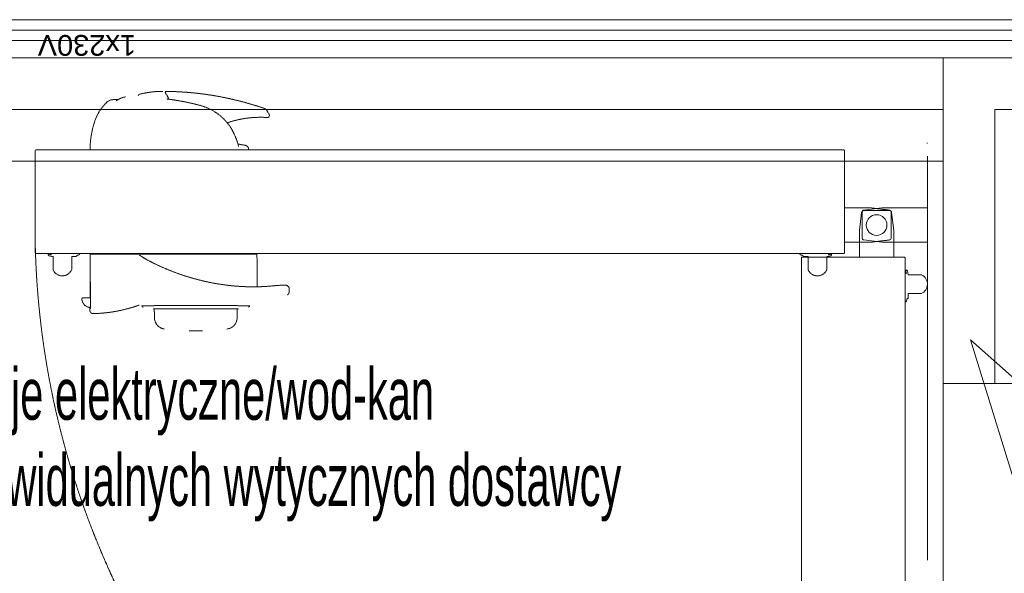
# Model space of a CAD drawing. Header units: centimetres. Extents: x -9388 to 91680, y -1419244 to 50347.
# Tile 101 of 183: x 43919 to 44868, y -709282 to -708748. Entities that reach past the tile are written whole.
import ezdxf

# ---------------------------------------------------------------- set-up
doc = ezdxf.new("R2010")
doc.units = ezdxf.units.CM
doc.linetypes.add('DASHED', pattern=[0.75, 0.5, -0.25])
doc.layers.add('! Strefy Powierzchnie', color=7, linetype='Continuous')
for name, color, linetype, lineweight in [('! Wiata poddystrybutorowa_Nr_pióra__150', 7, 'Continuous', 25), ('Q_podkład', 8, 'Continuous', 9), ('Q_strzałki', 3, 'Continuous', 13), ('Strefy_Nr_pióra__1', 7, 'Continuous', 13), ('Wnętrze - umeblowanie_Nr_pióra__101', 7, 'Continuous', 5), ('Ściany wewnętrzne_Nr_pióra__1', 7, 'Continuous', 13), ('Ściany wewnętrzne_Nr_pióra__41', 7, 'Continuous', 15)]:
    doc.layers.add(name, color=color, linetype=linetype, lineweight=lineweight)
doc.styles.add('GENERATED_STYLE_3', font='calibri.ttf')
doc.styles.add('GENERATED_STYLE_4', font='ARIALN.TTF')

# ---------------------------------------------------------------- blocks, each defined once
blk = doc.blocks.new('PAB.01_RZUT PRZYZIEMIA')
at = {"layer": '! Strefy Powierzchnie', "color": 8, "linetype": 'Continuous', "lineweight": 0, "flags": 128}
blk.add_lwpolyline([(43709, -710284.28), (44809, -710284.28), (44809, -708884.28), (43709, -708884.28)], close=True, dxfattribs=at)
at = {"layer": 'Wnętrze - umeblowanie_Nr_pióra__101', "color": 8, "linetype": 'DASHED'}
for p, q in [((44059.14, -708817.55), (44060.01, -708819.05)), ((44059.14, -708817.55), (44060.01, -708819.05)), ((44060.01, -708819.05), (44063.11, -708824.42)), ((44060.01, -708819.05), (44063.11, -708824.42)), ((44009.55, -708824.78), (44013.76, -708824.78)), ((44009.55, -708824.78), (44013.76, -708824.78)), ((44157.22, -708835.15), (44159.44, -708838.99)), ((44157.22, -708835.15), (44159.44, -708838.99)), ((44129.36, -708867.61), (44136.33, -708868.84)), ((44129.36, -708867.61), (44136.33, -708868.84)), ((43986.8, -708873.08), (44139.8, -708873.08)), ((43986.8, -708873.08), (44139.8, -708873.08)), ((43991.8, -708873.28), (43991.81, -708873.08)), ((43991.8, -708873.28), (43991.81, -708873.08)), ((43991.8, -708873.28), (44136.1, -708873.28)), ((43991.8, -708873.28), (44136.1, -708873.28)), ((44136.1, -708873.28), (44135.99, -708873.08)), ((44136.1, -708873.28), (44135.99, -708873.08)), ((44139.8, -708873.08), (44139.53, -708871.88)), ((44139.8, -708873.08), (44139.53, -708871.88)), ((43986.8, -709015.28), (43986.8, -708973.78)), ((43986.8, -708973.78), (44147.7, -708973.78)), ((43986.8, -709015.28), (43986.8, -708973.78)), ((43986.8, -708973.78), (44147.7, -708973.78)), ((43986.94, -708973.78), (43987.21, -709025.33)), ((43986.94, -708973.78), (43987.21, -709025.33)), ((44147.7, -708973.78), (44147.98, -709005.34)), ((44147.7, -708973.78), (44147.98, -709005.34)), ((44035.41, -708975.54), (44034.21, -708974.88)), ((44035.41, -708975.54), (44034.21, -708974.88)), ((44036.59, -708976.22), (44035.41, -708975.54)), ((44036.59, -708976.22), (44035.41, -708975.54)), ((44038.12, -708977.13), (44036.59, -708976.22)), ((44038.12, -708977.13), (44036.59, -708976.22)), ((44039.62, -708978.04), (44038.12, -708977.13)), ((44039.62, -708978.04), (44038.12, -708977.13)), ((44039.62, -708978.04), (44041.39, -708979.1)), ((44039.62, -708978.04), (44041.39, -708979.1)), ((44041.39, -708979.1), (44041.57, -708979.2)), ((44041.39, -708979.1), (44041.57, -708979.2)), ((44041.57, -708979.2), (44042.15, -708979.54)), ((44041.57, -708979.2), (44042.15, -708979.54)), ((44042.15, -708979.54), (44042.54, -708979.75)), ((44042.15, -708979.54), (44042.54, -708979.75)), ((44042.54, -708979.75), (44044.36, -708980.7)), ((44042.54, -708979.75), (44044.36, -708980.7)), ((44044.36, -708980.7), (44047.07, -708982.08)), ((44044.36, -708980.7), (44047.07, -708982.08)), ((44047.07, -708982.08), (44049.8, -708983.42)), ((44047.07, -708982.08), (44049.8, -708983.42)), ((44049.8, -708983.42), (44052.54, -708984.72)), ((44049.8, -708983.42), (44052.54, -708984.72)), ((44052.54, -708984.72), (44055.28, -708985.97)), ((44052.54, -708984.72), (44055.28, -708985.97)), ((44055.28, -708985.97), (44058.04, -708987.19)), ((44055.28, -708985.97), (44058.04, -708987.19)), ((44058.04, -708987.19), (44060.82, -708988.37)), ((44058.04, -708987.19), (44060.82, -708988.37)), ((44060.82, -708988.37), (44063.6, -708989.51)), ((44060.82, -708988.37), (44063.6, -708989.51)), ((44063.6, -708989.51), (44066.39, -708990.61)), ((44063.6, -708989.51), (44066.39, -708990.61)), ((44066.39, -708990.61), (44069.2, -708991.68)), ((44066.39, -708990.61), (44069.2, -708991.68)), ((44069.2, -708991.68), (44072.01, -708992.7)), ((44069.2, -708991.68), (44072.01, -708992.7)), ((44072.01, -708992.7), (44074.84, -708993.69)), ((44072.01, -708992.7), (44074.84, -708993.69)), ((44074.84, -708993.69), (44077.67, -708994.63)), ((44074.84, -708993.69), (44077.67, -708994.63)), ((44077.67, -708994.63), (44080.51, -708995.53)), ((44077.67, -708994.63), (44080.51, -708995.53)), ((44080.51, -708995.53), (44083.35, -708996.4)), ((44080.51, -708995.53), (44083.35, -708996.4)), ((44083.35, -708996.4), (44086.2, -708997.22)), ((44083.35, -708996.4), (44086.2, -708997.22)), ((44086.2, -708997.22), (44089.06, -708998.01)), ((44086.2, -708997.22), (44089.06, -708998.01)), ((44089.06, -708998.01), (44091.92, -708998.76)), ((44089.06, -708998.01), (44091.92, -708998.76)), ((44091.92, -708998.76), (44094.79, -708999.46)), ((44091.92, -708998.76), (44094.79, -708999.46)), ((44094.79, -708999.46), (44097.65, -709000.13)), ((44094.79, -708999.46), (44097.65, -709000.13)), ((44097.65, -709000.13), (44100.52, -709000.76)), ((44097.65, -709000.13), (44100.52, -709000.76)), ((44100.52, -709000.76), (44103.39, -709001.34)), ((44100.52, -709000.76), (44103.39, -709001.34)), ((44103.39, -709001.34), (44106.25, -709001.89)), ((44103.39, -709001.34), (44106.25, -709001.89)), ((44106.25, -709001.89), (44109.1, -709002.39)), ((44106.25, -709001.89), (44109.1, -709002.39)), ((44109.1, -709002.39), (44111.97, -709002.86)), ((44109.1, -709002.39), (44111.97, -709002.86)), ((44111.97, -709002.86), (44114.83, -709003.29)), ((44111.97, -709002.86), (44114.83, -709003.29)), ((44114.83, -709003.29), (44117.68, -709003.67)), ((44114.83, -709003.29), (44117.68, -709003.67)), ((44117.68, -709003.67), (44120.54, -709004.02)), ((44117.68, -709003.67), (44120.54, -709004.02)), ((44120.54, -709004.02), (44123.39, -709004.33)), ((44120.54, -709004.02), (44123.39, -709004.33)), ((44123.39, -709004.33), (44126.23, -709004.6)), ((44123.39, -709004.33), (44126.23, -709004.6)), ((44126.23, -709004.6), (44129.08, -709004.82)), ((44126.23, -709004.6), (44129.08, -709004.82)), ((44129.08, -709004.82), (44131.92, -709005.01)), ((44129.08, -709004.82), (44131.92, -709005.01)), ((44131.92, -709005.01), (44134.76, -709005.16)), ((44131.92, -709005.01), (44134.76, -709005.16)), ((44134.76, -709005.16), (44137.6, -709005.27)), ((44134.76, -709005.16), (44137.6, -709005.27)), ((44137.6, -709005.27), (44140.43, -709005.35)), ((44137.6, -709005.27), (44140.43, -709005.35)), ((44140.43, -709005.35), (44143.26, -709005.38)), ((44140.43, -709005.35), (44143.26, -709005.38)), ((44143.26, -709005.38), (44146.08, -709005.37)), ((44143.26, -709005.38), (44146.08, -709005.37)), ((44146.08, -709005.37), (44148.89, -709005.32)), ((44146.08, -709005.37), (44148.89, -709005.32)), ((44148.89, -709005.32), (44151.69, -709005.23)), ((44148.89, -709005.32), (44151.69, -709005.23)), ((44151.69, -709005.23), (44154.49, -709005.11)), ((44151.69, -709005.23), (44154.49, -709005.11)), ((44154.49, -709005.11), (44157.27, -709004.94)), ((44154.49, -709005.11), (44157.27, -709004.94)), ((44157.27, -709004.94), (44160.05, -709004.74)), ((44157.27, -709004.94), (44160.05, -709004.74)), ((44160.05, -709004.74), (44162.82, -709004.49)), ((44160.05, -709004.74), (44162.82, -709004.49)), ((44162.82, -709004.49), (44163.07, -709004.47)), ((44162.82, -709004.49), (44163.07, -709004.47)), ((44163.07, -709004.47), (44163.93, -709004.39)), ((44163.07, -709004.47), (44163.93, -709004.39)), ((44163.93, -709004.39), (44164.86, -709004.3)), ((44163.93, -709004.39), (44164.86, -709004.3)), ((44164.86, -709004.3), (44165.77, -709004.22)), ((44164.86, -709004.3), (44165.77, -709004.22)), ((44165.77, -709004.22), (44166.64, -709004.14)), ((44165.77, -709004.22), (44166.64, -709004.14)), ((44166.64, -709004.14), (44167.49, -709004.07)), ((44166.64, -709004.14), (44167.49, -709004.07)), ((44167.49, -709004.07), (44168.32, -709004.01)), ((44167.49, -709004.07), (44168.32, -709004.01)), ((44168.32, -709004.01), (44169.11, -709003.95)), ((44168.32, -709004.01), (44169.11, -709003.95)), ((44169.11, -709003.95), (44169.88, -709003.9)), ((44169.11, -709003.95), (44169.88, -709003.9)), ((44169.88, -709003.9), (44170.61, -709003.85)), ((44169.88, -709003.9), (44170.61, -709003.85)), ((44170.61, -709003.85), (44171.31, -709003.82)), ((44170.61, -709003.85), (44171.31, -709003.82)), ((44171.31, -709003.82), (44171.97, -709003.79)), ((44171.31, -709003.82), (44171.97, -709003.79)), ((44171.97, -709003.79), (44172.59, -709003.77)), ((44171.97, -709003.79), (44172.59, -709003.77)), ((44172.59, -709003.77), (44173.17, -709003.75)), ((44172.59, -709003.77), (44173.17, -709003.75)), ((44173.17, -709003.75), (44173.72, -709003.75)), ((44173.17, -709003.75), (44173.72, -709003.75)), ((44173.72, -709003.75), (44174.23, -709003.75)), ((44173.72, -709003.75), (44174.23, -709003.75)), ((44174.23, -709003.75), (44174.7, -709003.77)), ((44174.23, -709003.75), (44174.7, -709003.77)), ((44174.7, -709003.77), (44175.14, -709003.79)), ((44174.7, -709003.77), (44175.14, -709003.79)), ((44175.14, -709003.79), (44175.55, -709003.83)), ((44175.14, -709003.79), (44175.55, -709003.83)), ((44175.55, -709003.83), (44175.94, -709003.88)), ((44175.55, -709003.83), (44175.94, -709003.88)), ((44175.94, -709003.88), (44176.3, -709003.95)), ((44175.94, -709003.88), (44176.3, -709003.95)), ((44176.3, -709003.95), (44176.62, -709004.04)), ((44176.3, -709003.95), (44176.62, -709004.04)), ((44176.62, -709004.04), (44176.84, -709004.14)), ((44176.62, -709004.04), (44176.84, -709004.14)), ((44176.84, -709004.14), (44177.03, -709004.24)), ((44176.84, -709004.14), (44177.03, -709004.24)), ((44177.03, -709004.24), (44177.19, -709004.37)), ((44177.03, -709004.24), (44177.19, -709004.37)), ((44177.19, -709004.37), (44177.25, -709004.42)), ((44177.19, -709004.37), (44177.25, -709004.42)), ((44177.25, -709004.42), (44177.45, -709004.65)), ((44177.25, -709004.42), (44177.45, -709004.65)), ((44177.45, -709004.65), (44177.69, -709004.92)), ((44177.45, -709004.65), (44177.69, -709004.92)), ((44177.69, -709004.92), (44177.89, -709005.16)), ((44177.69, -709004.92), (44177.89, -709005.16)), ((44177.89, -709005.16), (44178.06, -709005.35)), ((44177.89, -709005.16), (44178.06, -709005.35)), ((44178.06, -709005.35), (44178.2, -709005.52)), ((44178.06, -709005.35), (44178.2, -709005.52)), ((44178.2, -709005.52), (44178.31, -709005.64)), ((44178.2, -709005.52), (44178.31, -709005.64)), ((44178.31, -709005.64), (44178.39, -709005.73)), ((44178.31, -709005.64), (44178.39, -709005.73)), ((44178.39, -709005.73), (44178.44, -709005.78)), ((44178.39, -709005.73), (44178.44, -709005.78)), ((44178.44, -709005.78), (44178.45, -709005.8)), ((44178.44, -709005.78), (44178.45, -709005.8)), ((44178.7, -709006.46), (44178.7, -709010.45)), ((44178.7, -709006.46), (44178.7, -709010.45)), ((43979.95, -709015.88), (43987.16, -709015.88)), ((43979.95, -709015.88), (43987.16, -709015.88)), ((43986.8, -709015.28), (43987.16, -709015.28)), ((43986.8, -709015.28), (43987.16, -709015.28)), ((43986.66, -709026.28), (43987.16, -709026.28)), ((43986.68, -709028.27), (43986.66, -709026.28)), ((43986.66, -709026.28), (43987.16, -709026.28)), ((43986.68, -709028.27), (43986.66, -709026.28)), ((43987.16, -709026.28), (43987.18, -709026.22)), ((43987.16, -709026.28), (43987.18, -709026.22)), ((43987.18, -709026.22), (43987.2, -709026.06)), ((43987.18, -709026.22), (43987.2, -709026.06)), ((43987.2, -709026.06), (43987.21, -709025.81)), ((43987.2, -709026.06), (43987.21, -709025.81)), ((43987.21, -709025.5), (43987.21, -709025.33)), ((43987.21, -709025.5), (43987.21, -709025.33)), ((43987.21, -709025.81), (43987.21, -709025.5)), ((43987.21, -709025.81), (43987.21, -709025.5)), ((44036.54, -709023.76), (44036.46, -709023.76)), ((44036.54, -709023.76), (44036.46, -709023.76)), ((44036.78, -709023.75), (44036.54, -709023.76)), ((44036.78, -709023.75), (44036.54, -709023.76)), ((44037.18, -709023.75), (44036.78, -709023.75)), ((44037.18, -709023.75), (44036.78, -709023.75)), ((44036.9, -709023.97), (44036.9, -709023.75)), ((44036.9, -709023.97), (44036.9, -709023.75)), ((44037.75, -709023.74), (44037.18, -709023.75)), ((44037.75, -709023.74), (44037.18, -709023.75)), ((44038.48, -709023.72), (44037.75, -709023.74)), ((44038.48, -709023.72), (44037.75, -709023.74)), ((44039.37, -709023.71), (44038.48, -709023.72)), ((44039.37, -709023.71), (44038.48, -709023.72)), ((44040.42, -709023.69), (44039.37, -709023.71)), ((44040.42, -709023.69), (44039.37, -709023.71)), ((44041.61, -709023.67), (44040.42, -709023.69)), ((44041.61, -709023.67), (44040.42, -709023.69)), ((44042.95, -709023.64), (44041.61, -709023.67)), ((44042.95, -709023.64), (44041.61, -709023.67)), ((44044.44, -709023.62), (44042.95, -709023.64)), ((44044.44, -709023.62), (44042.95, -709023.64)), ((44046.08, -709023.59), (44044.44, -709023.62)), ((44046.08, -709023.59), (44044.44, -709023.62)), ((44047.84, -709023.57), (44046.08, -709023.59)), ((44047.84, -709023.57), (44046.08, -709023.59)), ((44129.7, -709026.53), (44047.7, -709026.53)), ((44129.7, -709026.53), (44047.7, -709026.53)), ((44049.74, -709023.54), (44047.84, -709023.57)), ((44049.74, -709023.54), (44047.84, -709023.57)), ((44048.87, -709035.35), (44048.72, -709026.53)), ((44048.87, -709035.35), (44048.72, -709026.53)), ((44051.75, -709023.51), (44049.74, -709023.54)), ((44051.75, -709023.51), (44049.74, -709023.54)), ((44053.74, -709023.49), (44051.75, -709023.51)), ((44053.74, -709023.49), (44051.75, -709023.51)), ((44055.84, -709023.46), (44053.74, -709023.49)), ((44055.84, -709023.46), (44053.74, -709023.49)), ((44058.02, -709023.44), (44055.84, -709023.46)), ((44058.02, -709023.44), (44055.84, -709023.46)), ((44060.29, -709023.41), (44058.02, -709023.44)), ((44060.29, -709023.41), (44058.02, -709023.44)), ((44062.8, -709023.39), (44060.29, -709023.41)), ((44062.8, -709023.39), (44060.29, -709023.41)), ((44065.39, -709023.36), (44062.8, -709023.39)), ((44065.39, -709023.36), (44062.8, -709023.39)), ((44068.06, -709023.34), (44065.39, -709023.36)), ((44068.06, -709023.34), (44065.39, -709023.36)), ((44070.79, -709023.32), (44068.06, -709023.34)), ((44070.79, -709023.32), (44068.06, -709023.34)), ((44073.58, -709023.31), (44070.79, -709023.32)), ((44073.58, -709023.31), (44070.79, -709023.32)), ((44076.4, -709023.29), (44073.58, -709023.31)), ((44076.4, -709023.29), (44073.58, -709023.31)), ((44079.27, -709023.28), (44076.4, -709023.29)), ((44079.27, -709023.28), (44076.4, -709023.29)), ((44082.17, -709023.27), (44079.27, -709023.28)), ((44082.17, -709023.27), (44079.27, -709023.28)), ((44085.1, -709023.27), (44082.17, -709023.27)), ((44085.1, -709023.27), (44082.17, -709023.27)), ((44088.04, -709023.27), (44085.1, -709023.27)), ((44088.04, -709023.27), (44085.1, -709023.27)), ((44090.98, -709023.27), (44088.04, -709023.27)), ((44090.98, -709023.27), (44088.04, -709023.27)), ((44093.9, -709023.27), (44090.98, -709023.27)), ((44093.9, -709023.27), (44090.98, -709023.27)), ((44096.8, -709023.28), (44093.9, -709023.27)), ((44096.8, -709023.28), (44093.9, -709023.27)), ((44099.69, -709023.29), (44096.8, -709023.28)), ((44099.69, -709023.29), (44096.8, -709023.28)), ((44102.55, -709023.3), (44099.69, -709023.29)), ((44102.55, -709023.3), (44099.69, -709023.29)), ((44105.37, -709023.32), (44102.55, -709023.3)), ((44105.37, -709023.32), (44102.55, -709023.3)), ((44108.13, -709023.33), (44105.37, -709023.32)), ((44108.13, -709023.33), (44105.37, -709023.32)), ((44110.81, -709023.35), (44108.13, -709023.33)), ((44110.81, -709023.35), (44108.13, -709023.33)), ((44113.43, -709023.38), (44110.81, -709023.35)), ((44113.43, -709023.38), (44110.81, -709023.35)), ((44115.98, -709023.4), (44113.43, -709023.38)), ((44115.98, -709023.4), (44113.43, -709023.38)), ((44118.44, -709023.43), (44115.98, -709023.4)), ((44118.44, -709023.43), (44115.98, -709023.4)), ((44120.82, -709023.45), (44118.44, -709023.43)), ((44120.82, -709023.45), (44118.44, -709023.43)), ((44123.08, -709023.48), (44120.82, -709023.45)), ((44123.08, -709023.48), (44120.82, -709023.45)), ((44125.24, -709023.51), (44123.08, -709023.48)), ((44125.24, -709023.51), (44123.08, -709023.48)), ((44127.27, -709023.53), (44125.24, -709023.51)), ((44127.27, -709023.53), (44125.24, -709023.51)), ((44129.19, -709023.56), (44127.27, -709023.53)), ((44129.19, -709023.56), (44127.27, -709023.53)), ((44128.69, -709026.53), (44128.54, -709035.35)), ((44128.69, -709026.53), (44128.54, -709035.35)), ((44130.98, -709023.59), (44129.19, -709023.56)), ((44130.98, -709023.59), (44129.19, -709023.56)), ((44132.64, -709023.61), (44130.98, -709023.59)), ((44132.64, -709023.61), (44130.98, -709023.59)), ((44134.16, -709023.64), (44132.64, -709023.61)), ((44134.16, -709023.64), (44132.64, -709023.61)), ((44135.54, -709023.66), (44134.16, -709023.64)), ((44135.54, -709023.66), (44134.16, -709023.64)), ((44136.76, -709023.68), (44135.54, -709023.66)), ((44136.76, -709023.68), (44135.54, -709023.66)), ((44137.83, -709023.7), (44136.76, -709023.68)), ((44137.83, -709023.7), (44136.76, -709023.68)), ((44138.75, -709023.72), (44137.83, -709023.7)), ((44138.75, -709023.72), (44137.83, -709023.7)), ((44139.52, -709023.73), (44138.75, -709023.72)), ((44139.52, -709023.73), (44138.75, -709023.72)), ((44140.12, -709023.74), (44139.52, -709023.73)), ((44140.12, -709023.74), (44139.52, -709023.73)), ((44140.56, -709023.75), (44140.12, -709023.74)), ((44140.56, -709023.75), (44140.12, -709023.74)), ((44140.5, -709023.75), (44140.5, -709023.97)), ((44140.5, -709023.75), (44140.5, -709023.97)), ((44140.83, -709023.76), (44140.56, -709023.75)), ((44140.83, -709023.76), (44140.56, -709023.75)), ((44140.94, -709023.76), (44140.83, -709023.76)), ((44140.94, -709023.76), (44140.83, -709023.76)), ((44140.95, -709023.76), (44140.94, -709023.76)), ((44140.95, -709023.76), (44140.94, -709023.76)), ((44082.25, -709047.7), (44095.16, -709047.7)), ((44082.25, -709047.7), (44095.16, -709047.7))]:
    blk.add_line(p, q, dxfattribs=at)
at = {"layer": 'Wnętrze - umeblowanie_Nr_pióra__101', "color": 8, "linetype": 'Continuous'}
for p, q in [((44794, -708866.77), (44793.5, -708866.77)), ((44794, -708879.27), (44794, -709269.26))]:
    blk.add_line(p, q, dxfattribs=at)
at = {"layer": 'Wnętrze - umeblowanie_Nr_pióra__101', "color": 8, "linetype": 'DASHED', "flags": 128}
for points in [[(44033.32, -708820.69), (44033.43, -708820.48), (44033.55, -708820.3), (44033.69, -708820.13), (44033.83, -708819.98), (44033.99, -708819.84), (44034.16, -708819.73), (44034.34, -708819.64), (44034.52, -708819.58)], [(44033.32, -708820.69), (44033.43, -708820.48), (44033.55, -708820.3), (44033.69, -708820.13), (44033.83, -708819.98), (44033.99, -708819.84), (44034.16, -708819.73), (44034.34, -708819.64), (44034.52, -708819.58)], [(44060.96, -708824.08), (44060.98, -708824.09), (44061.02, -708824.1), (44061.05, -708824.11), (44061.14, -708824.13), (44061.24, -708824.16), (44061.49, -708824.21), (44061.77, -708824.25)], [(44060.96, -708824.08), (44060.98, -708824.09), (44061.02, -708824.1), (44061.05, -708824.11), (44061.14, -708824.13), (44061.24, -708824.16), (44061.49, -708824.21), (44061.77, -708824.25)], [(44154.92, -708833.32), (44155.11, -708833.39), (44155.38, -708833.49), (44155.62, -708833.61), (44155.84, -708833.73), (44156.06, -708833.88), (44156.26, -708834.03), (44156.48, -708834.22), (44156.7, -708834.44), (44156.88, -708834.66), (44157.05, -708834.89), (44157.22, -708835.15)], [(44154.92, -708833.32), (44155.11, -708833.39), (44155.38, -708833.49), (44155.62, -708833.61), (44155.84, -708833.73), (44156.06, -708833.88), (44156.26, -708834.03), (44156.48, -708834.22), (44156.7, -708834.44), (44156.88, -708834.66), (44157.05, -708834.89), (44157.22, -708835.15)], [(44119.01, -708847.11), (44120.07, -708846.76), (44121.87, -708846.18), (44123.85, -708845.6), (44125.89, -708845.04), (44128.24, -708844.46), (44129.88, -708844.09), (44131.64, -708843.72), (44133.54, -708843.36), (44135.27, -708843.06), (44137.08, -708842.79), (44139.04, -708842.53), (44140.48, -708842.36), (44141.43, -708842.26)], [(44119.01, -708847.11), (44120.07, -708846.76), (44121.87, -708846.18), (44123.85, -708845.6), (44125.89, -708845.04), (44128.24, -708844.46), (44129.88, -708844.09), (44131.64, -708843.72), (44133.54, -708843.36), (44135.27, -708843.06), (44137.08, -708842.79), (44139.04, -708842.53), (44140.48, -708842.36), (44141.43, -708842.26)]]:
    blk.add_lwpolyline(points, dxfattribs=at)
for points in [[(44714, -708972.48, -0.414214), (44713.2, -708973.28), (43934.8, -708973.28, -0.414214), (43934, -708972.48), (43934, -708874.02, -0.414814), (43934.74, -708873.28), (44713.14, -708873.28, -0.414814), (44714, -708874.02)], [(44714, -708972.48, -0.414214), (44713.2, -708973.28), (43934.8, -708973.28, -0.414214), (43934, -708972.48), (43934, -708874.02, -0.414814), (43934.74, -708873.28), (44713.14, -708873.28, -0.414814), (44714, -708874.02)], [(44714, -708962.27), (44739.84, -708962.27), (44757.24, -708960.18, 0.379651), (44759, -708958.19), (44759, -708933.34, 0.379651), (44757.24, -708931.35), (44739.84, -708929.27), (44714, -708929.27)], [(44714, -708962.27), (44739.84, -708962.27), (44757.24, -708960.18, 0.379651), (44759, -708958.19), (44759, -708933.34, 0.379651), (44757.24, -708931.35), (44739.84, -708929.27), (44714, -708929.27)], [(43974.1, -708975.28), (43974.1, -708974.78), (43975.1, -708974.78, 0.175422), (43977.03, -708974.08, 0.244753), (43977.1, -708973.9), (43977.1, -708973.53, 0.414214), (43976.85, -708973.28), (43949.35, -708973.28, 0.414214), (43949.1, -708973.53), (43949.1, -708973.9, 0.200685), (43949.18, -708974.08), (43949.7, -708974.43), (43946.54, -708973.74), (43946.43, -708974.23, 0.414214), (43947.2, -708975.42), (43951.1, -708976.28), (43951.1, -708989.07, 0.649069), (43969.1, -708988.78), (43969.1, -708976.28), (43973.1, -708976.28, 0.414214)], [(43974.1, -708975.28), (43974.1, -708974.78), (43975.1, -708974.78, 0.175422), (43977.03, -708974.08, 0.244753), (43977.1, -708973.9), (43977.1, -708973.53, 0.414214), (43976.85, -708973.28), (43949.35, -708973.28, 0.414214), (43949.1, -708973.53), (43949.1, -708973.9, 0.200685), (43949.18, -708974.08), (43949.7, -708974.43), (43946.54, -708973.74), (43946.43, -708974.23, 0.414214), (43947.2, -708975.42), (43951.1, -708976.28), (43951.1, -708989.07, 0.649069), (43969.1, -708988.78), (43969.1, -708976.28), (43973.1, -708976.28, 0.414214)], [(44673.9, -708975.28), (44673.9, -708974.78), (44672.9, -708974.78, -0.175422), (44670.98, -708974.08, -0.244753), (44670.9, -708973.9), (44670.9, -708973.53, -0.414214), (44671.15, -708973.28), (44698.65, -708973.28, -0.414214), (44698.9, -708973.53), (44698.9, -708973.9, -0.200685), (44698.83, -708974.08), (44698.31, -708974.43), (44701.47, -708973.74), (44701.57, -708974.23, -0.414214), (44700.81, -708975.42), (44696.9, -708976.28), (44696.9, -708989.07, -0.649069), (44678.9, -708988.78), (44678.9, -708976.28), (44674.9, -708976.28, -0.414214)], [(44673.9, -708975.28), (44673.9, -708974.78), (44672.9, -708974.78, -0.175422), (44670.98, -708974.08, -0.244753), (44670.9, -708973.9), (44670.9, -708973.53, -0.414214), (44671.15, -708973.28), (44698.65, -708973.28, -0.414214), (44698.9, -708973.53), (44698.9, -708973.9, -0.200685), (44698.83, -708974.08), (44698.31, -708974.43), (44701.47, -708973.74), (44701.57, -708974.23, -0.414214), (44700.81, -708975.42), (44696.9, -708976.28), (44696.9, -708989.07, -0.649069), (44678.9, -708988.78), (44678.9, -708976.28), (44674.9, -708976.28, -0.414214)]]:
    blk.add_lwpolyline(points, format="xyb", close=True, dxfattribs=at)
at = {"layer": 'Wnętrze - umeblowanie_Nr_pióra__101', "color": 8, "linetype": 'Continuous', "flags": 128}
for points in [[(44761.5, -708976.77), (44761.5, -708950.93), (44759.42, -708933.53, 0.379651), (44757.43, -708931.77), (44732.58, -708931.77, 0.379651), (44730.59, -708933.53), (44728.5, -708950.93), (44728.5, -708976.77)], [(44761.5, -708976.77), (44761.5, -708950.93), (44759.42, -708933.53, 0.379651), (44757.43, -708931.77), (44732.58, -708931.77, 0.379651), (44730.59, -708933.53), (44728.5, -708950.93), (44728.5, -708976.77)], [(44794, -708929.27), (44750.17, -708929.27), (44732.77, -708931.35, 0.379651), (44731, -708933.34), (44731, -708958.19, 0.379651), (44732.77, -708960.18), (44750.17, -708962.27), (44794, -708962.27)], [(44794, -708929.27), (44750.17, -708929.27), (44732.77, -708931.35, 0.379651), (44731, -708933.34), (44731, -708958.19, 0.379651), (44732.77, -708960.18), (44750.17, -708962.27), (44794, -708962.27)], [(44771.72, -708976.77, -0.414214), (44772.52, -708977.57), (44772.52, -709755.97, -0.414214), (44771.72, -709756.77), (44673.26, -709756.77, -0.414814), (44672.52, -709756.02), (44672.52, -708977.62, -0.414814), (44673.26, -708976.77)], [(44774.52, -709016.87), (44774.02, -709016.87), (44774.02, -709017.87, -0.175422), (44773.32, -709019.79, -0.244753), (44773.14, -709019.87), (44772.77, -709019.87, -0.414214), (44772.52, -709019.62), (44772.52, -708992.12, -0.414214), (44772.77, -708991.87), (44773.14, -708991.87, -0.200685), (44773.32, -708991.94), (44773.67, -708992.46), (44772.98, -708989.3), (44773.47, -708989.2, -0.414214), (44774.66, -708989.96), (44775.52, -708993.87), (44788.3, -708993.87, -0.649069), (44788.02, -709011.87), (44775.52, -709011.87), (44775.52, -709015.87, -0.414214)], [(44774.52, -709016.87), (44774.02, -709016.87), (44774.02, -709017.87, -0.175422), (44773.32, -709019.79, -0.244753), (44773.14, -709019.87), (44772.77, -709019.87, -0.414214), (44772.52, -709019.62), (44772.52, -708992.12, -0.414214), (44772.77, -708991.87), (44773.14, -708991.87, -0.200685), (44773.32, -708991.94), (44773.67, -708992.46), (44772.98, -708989.3), (44773.47, -708989.2, -0.414214), (44774.66, -708989.96), (44775.52, -708993.87), (44788.3, -708993.87, -0.649069), (44788.02, -709011.87), (44775.52, -709011.87), (44775.52, -709015.87, -0.414214)]]:
    blk.add_lwpolyline(points, format="xyb", close=True, dxfattribs=at)
at = {"layer": 'Wnętrze - umeblowanie_Nr_pióra__101', "color": 8, "linetype": 'Continuous'}
blk.add_circle((44745, -708945.77), 10, dxfattribs=at)
blk.add_circle((44745, -708945.77), 10, dxfattribs=at)
at = {"layer": 'Wnętrze - umeblowanie_Nr_pióra__101', "color": 8, "linetype": 'DASHED'}
for centre, radius, start, end in [((44023.36, -708839.67), 17.7, 97.286, 120.16019), ((44023.36, -708839.67), 17.7, 97.286, 120.16019), ((44056.8, -708906.78), 90, 90.18454, 104.3275), ((44056.8, -708906.78), 90, 90.18454, 104.3275), ((44056.51, -708817.28), 0.5, 30.00445, 90.18217), ((44056.51, -708817.28), 0.5, 30.00445, 90.18217), ((44059.57, -708817.3), 0.5, 89.45092, 210), ((44059.57, -708817.3), 0.5, 89.45092, 210), ((44056.7, -709116.78), 300, 74.74209, 89.45189), ((44056.7, -709116.78), 300, 74.74209, 89.45189), ((44034, -708859.96), 45, 133.34684, 162), ((44034, -708859.96), 45, 133.34684, 162), ((44009.3, -708833.8), 9.02, 88.52046, 133.32374), ((44009.3, -708833.8), 9.02, 88.52046, 133.32374), ((44053.61, -708892.6), 78.66, 119.83997, 121.9601), ((44053.61, -708892.6), 78.66, 119.83997, 121.9601), ((44032.9, -709054.28), 231.84, 74.78601, 82.84551), ((44032.9, -709054.28), 231.84, 74.78601, 82.84551), ((44080.13, -708878.94), 50.25, 22.26116, 74.29276), ((44080.13, -708878.94), 50.25, 22.26116, 74.29276), ((44056.66, -709116.92), 300.14, 72.57991, 74.7416), ((44056.66, -709116.92), 300.14, 72.57991, 74.7416), ((44057.92, -709113.1), 296.12, 70.87797, 72.59046), ((44057.92, -709113.1), 296.12, 70.87797, 72.59046), ((44157.7, -708839.99), 2, 263.3009, 29.95416), ((44157.7, -708839.99), 2, 263.3009, 29.95416), ((44076.79, -708873.86), 90, 162, 179.49999), ((44076.79, -708873.86), 90, 162, 179.49999), ((44151.2, -708941.8), 100.01, 86.40982, 95.61022), ((44151.2, -708941.8), 100.01, 86.40982, 95.61022), ((44063.17, -708886.62), 68.86, 13.85154, 22.83096), ((44063.17, -708886.62), 68.86, 13.85154, 22.83096), ((44135.63, -708872.78), 4, 13.01996, 80.15844), ((44135.63, -708872.78), 4, 13.01996, 80.15844), ((44745, -708945.77), 811.25, 178.57469, 271.53696), ((44745, -708945.77), 811.25, 178.57469, 271.53696), ((44175.7, -709010.45), 3, 290.61429, 0.07531), ((44175.7, -709010.45), 3, 290.61429, 0.07531), ((44176.57, -709005.15), 0.994, 41.71563, 46.83776), ((44176.57, -709005.15), 0.994, 41.71563, 46.83776), ((44177.7, -709006.46), 1, 22.56126, 41.44038), ((44177.7, -709006.46), 1, 22.56126, 41.44038), ((44177.7, -709006.46), 1, 360, 22.56126), ((44177.7, -709006.46), 1, 360, 22.56126), ((43979.95, -709016.88), 1, 90, 180), ((43979.95, -709016.88), 1, 90, 180), ((43987.45, -709016.88), 8.5, 180, 268.37737), ((43987.45, -709016.88), 8.5, 180, 268.37737), ((43989.68, -709028.25), 3, 180.5, 271.24448), ((43989.68, -709028.25), 3, 180.5, 271.24448), ((43986.7, -708891.28), 140, 271.24448, 289.49812), ((43986.7, -708891.28), 140, 271.24448, 289.49812), ((44033.77, -709024.19), 1, 77.16232, 109.19666), ((44033.77, -709024.19), 1, 77.16232, 109.19666), ((44038.1, -709023.97), 1.2, 180, 260.87794), ((44038.1, -709023.97), 1.2, 180, 260.87794), ((44047.7, -709026.03), 0.5, 263.11217, 270), ((44047.7, -709026.03), 0.5, 263.11217, 270), ((44129.7, -709026.03), 0.5, 270, 276.88782), ((44129.7, -709026.03), 0.5, 270, 276.88782), ((44139.3, -709023.97), 1.2, 279.12205, 360), ((44139.3, -709023.97), 1.2, 279.12205, 360), ((44059.87, -709035.16), 11, 181, 263.57059), ((44059.87, -709035.16), 11, 181, 263.57059), ((44117.54, -709035.16), 11, 276.4294, 359), ((44117.54, -709035.16), 11, 276.4294, 359)]:
    blk.add_arc(centre, radius, start, end, dxfattribs=at)
at = {"layer": 'Ściany wewnętrzne_Nr_pióra__1', "color": 8, "linetype": 'Continuous'}
blk.add_line((43524, -708757.61), (46024, -708757.61), dxfattribs=at)
at = {"layer": 'Ściany wewnętrzne_Nr_pióra__1', "color": 8, "linetype": 'Continuous', "flags": 128}
for points in [[(43514, -708767.61), (46014, -708767.61)], [(44809, -708784.28), (43609, -708784.28), (43609, -708969.28), (43709, -708969.28), (43709, -708884.28), (44809, -708884.28)], [(43659, -708969.28), (43659, -708834.28), (44809, -708834.28)]]:
    blk.add_lwpolyline(points, dxfattribs=at)
for points in [[(44859, -709098.76), (44859, -708834.28), (45959, -708834.28), (45959, -710334.28), (44859, -710334.28), (44859, -709798.76), (44809, -709798.76), (44809, -710384.28), (46009, -710384.28), (46009, -708784.28), (44809, -708784.28), (44809, -708884.28), (44809, -709098.76)], [(44859, -709098.76), (44909, -709098.76), (44909, -708884.28), (45909, -708884.28), (45909, -710284.28), (44909, -710284.28), (44909, -709798.76), (44859, -709798.76), (44859, -710334.28), (45959, -710334.28), (45959, -708834.28), (44859, -708834.28)]]:
    blk.add_lwpolyline(points, close=True, dxfattribs=at)
at = {"layer": 'Ściany wewnętrzne_Nr_pióra__41', "color": 8, "linetype": 'Continuous'}
blk.add_line((43534, -708747.61), (45404.02, -708747.61), dxfattribs=at)
at = {"layer": '! Wiata poddystrybutorowa_Nr_pióra__150', "color": 8, "linetype": 'Continuous', "insert": (43747.92, -709231.8), "char_height": 50, "width": 764.0106, "attachment_point": 7, "rotation": 360, "line_spacing_factor": 0.996562, "style": 'GENERATED_STYLE_4'}
blk.add_mtext('\\A1;{\\W0.700000x;\\fArial Narrow|b0|i0|c238|p34;* instalacje elektryczne/wod-kan\\P\\fArial Narrow|b0|i0|c238|p34;  wg indywidualnych wytycznych dostawcy}', dxfattribs=at)
at = {"layer": 'Strefy_Nr_pióra__1', "color": 8, "linetype": 'Continuous', "insert": (44031.12, -708762.13), "char_height": 20, "attachment_point": 7, "rotation": 180, "style": 'GENERATED_STYLE_3'}
blk.add_mtext('\\A1;{\\fArial|b0|i0|c238|p38;1x230V}', dxfattribs=at)
blk.add_mtext('\\A1;{\\fArial|b0|i0|c238|p38;1x230V}', dxfattribs=at)
blk = doc.blocks.new('*U457')
at = {"layer": 'Q_strzałki'}
for p, q in [((0.001006, 0.002669), (0.003962, 0.004863)), ((0.002566, 0.001456), (0.003962, 0.004863)), ((-0.001585, -0.000942), (0.001744, 0.002665)), ((0.001006, 0.002669), (0.002252, 0.002663)), ((0.002566, 0.001456), (0.002252, 0.002663)), ((-0.000293, -0.001945), (0.00238, 0.002171)), ((-0.001585, -0.000942), (-0.000473, -0.000843)), ((-0.000293, -0.001945), (-0.000473, -0.000843))]:
    blk.add_line(p, q, dxfattribs=at)

msp = doc.modelspace()

# ---------------------------------------------------------------- block references
at = {"layer": 'Q_podkład'}
msp.add_blockref('PAB.01_RZUT PRZYZIEMIA', (0, 0), dxfattribs=at)

# ---------------------------------------------------------------- next in the draw order: block references
at = {"layer": 'Q_strzałki', "ltscale": 0.1, "extrusion": (0.000246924, 0.000210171, 1), "xscale": -51988.60958037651, "yscale": 51988.60958037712, "zscale": 50000.00000000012, "rotation": 354.8554192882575}
msp.add_blockref('*U457', (45017.89, -709326.7, -137.98), dxfattribs=at)

doc.saveas('drawing.dxf')
